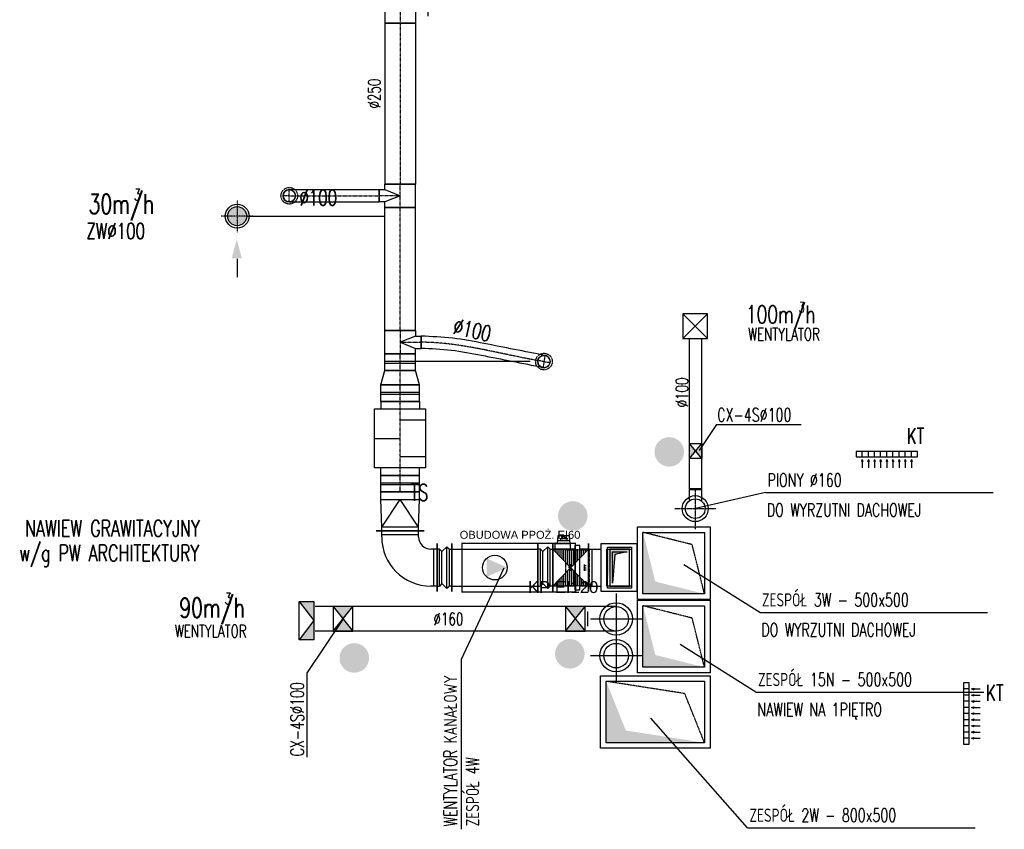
# Model space of a CAD drawing. Extents: x -7228 to 74941, y -112898 to 85621.
# Tile 181 of 256: x 18957 to 19757, y 37525 to 38184. Entities that reach past the tile are written whole.
import ezdxf

# ---------------------------------------------------------------- set-up
doc = ezdxf.new("R2010")
doc.units = 0
for name, pattern in [('DASHDOT', [1, 0.5, -0.25, 0, -0.25]), ('DASHED', [0.75, 0.5, -0.25]), ('DASHED2', [0.375, 0.25, -0.125]), ('HIDDEN2', [0.1875, 0.125, -0.0625])]:
    doc.linetypes.add(name, pattern=pattern)
doc.layers.get('0').update_dxf_attribs({"color": 101, "linetype": 'CONTINUOUS'})
for name, color, linetype in [('BB-went-opis', 8, 'CONTINUOUS'), ('E35', 6, 'CONTINUOUS'), ('FLUID-N15', 7, 'CONTINUOUS'), ('FLUID-W.2', 7, 'CONTINUOUS'), ('FLUID-W.3', 7, 'CONTINUOUS'), ('FLUID-W.4', 7, 'CONTINUOUS'), ('FLUID-W4', 7, 'CONTINUOUS'), ('FLUID-W4-SYM', 7, 'CONTINUOUS'), ('m-went-flex', 7, 'ZIGZAG'), ('m-went-klapy', 2, 'CONTINUOUS'), ('m-went-odnośniki', 255, 'CONTINUOUS'), ('m-went-opis', 86, 'CONTINUOUS'), ('m-went-ppoż', 232, 'CONTINUOUS'), ('m-went-urządzenia', 51, 'CONTINUOUS'), ('m-went-wywiew', 1, 'CONTINUOUS')]:
    doc.layers.add(name, color=color, linetype=linetype)
doc.styles.add('ARIAL_CE', font='ARIAL.TTF', dxfattribs={"width": 0.8})
doc.styles.add('tab-bud$0$ROMANS', font='romans', dxfattribs={"width": 0.7})
doc.linetypes.add('ZIGZAG', pattern='A,0.00254,-5.08,[131,ltypeshp.shx,S=5.08,R=0,X=-5.08,Y=0],-10.16,[131,ltypeshp.shx,S=5.08,R=180,X=5.08,Y=0],-5.08', length=20.32254)

# ---------------------------------------------------------------- blocks, each defined once
blk = doc.blocks.new('*U7654')
at = {"linetype": 'Continuous'}
h = blk.add_hatch(dxfattribs=at)
h.set_pattern_fill('LINE', color=4, scale=5, angle=90, style=0)
h.paths.add_polyline_path([(-145, -150), (145, -150), (-145, 150), (145, 150)])
at = {"color": 1, "linetype": 'Continuous', "lineweight": -2}
for p, q in [((-145, -195), (-145, 195)), ((145, 195), (145, -195)), ((-110, 18), (-126.028, 18)), ((-110, 1), (-126.028, 1)), ((-110, 18), (-114.916, 22.916)), ((-110, 18), (-114.916, 13.084)), ((-110, 1), (-114.916, 5.916)), ((-110, 1), (-114.916, -3.916)), ((-110, -26.5), (-110, 26.776)), ((0, 26.5), (0, -26.776)), ((0, 16), (4.916, 20.916)), ((0, 16), (16.028, 16)), ((0, 16), (4.916, 11.084)), ((0, -1), (4.916, 3.916)), ((-110, -16), (-126.028, -16)), ((-110, -16), (-114.916, -11.084)), ((-110, -16), (-114.916, -20.916)), ((0, -1), (16.028, -1)), ((0, -1), (4.916, -5.916)), ((0, -18), (4.916, -13.084)), ((0, -18), (16.028, -18)), ((0, -18), (4.916, -22.916))]:
    blk.add_line(p, q, dxfattribs=at)
at = {"color": 0, "linetype": 'ByBlock', "lineweight": -2}
for p, q in [((-35, 180), (-75, 180)), ((-75, 180), (-75, -180)), ((-35, -180), (-35, 180)), ((-145, 150), (-75, 150)), ((-35, 150), (145, 150)), ((-145, -150), (-75, -150)), ((-35, -150), (145, -150)), ((-75, -180), (-35, -180))]:
    blk.add_line(p, q, dxfattribs=at)
at = {"color": 4, "linetype": 'DASHED'}
for p, q in [((40.5, 145.5), (-150.5, 145.5)), ((-150.5, -145.5), (-150.5, 145.5)), ((40.5, -145.5), (40.5, 145.5)), ((40.5, -145.5), (-150.5, -145.5))]:
    blk.add_line(p, q, dxfattribs=at)
at = {"color": 4, "linetype": 'Continuous'}
for p, q in [((-145, 150), (145, -150)), ((145, 150), (-145, -150)), ((127.5, -150), (1.5, -150)), ((1.5, -150), (1.5, -193)), ((127.5, -193), (127.5, -150)), ((1.5, -193), (127.5, -193)), ((10.5, -260), (4.5, -193)), ((103.082, -220), (6.918, -220)), ((25.079, -235.5), (25.079, -232.5)), ((25.079, -232.5), (31, -232.5)), ((79, -235.5), (25.079, -235.5)), ((31, -232.5), (31, -220)), ((34.979, -260), (38.326, -235.5)), ((48.5, -252), (48.5, -235.5)), ((61.5, -235.5), (61.5, -252)), ((75.021, -260), (71.674, -235.5)), ((79, -220), (79, -235.5)), ((105.5, -193), (99.5, -260)), ((117.5, -202), (117.5, -193)), ((119.5, -202), (117.5, -202)), ((119.5, -193), (119.5, -202)), ((99.5, -260), (10.5, -260)), ((61.5, -252), (48.5, -252))]:
    blk.add_line(p, q, dxfattribs=at)
blk = doc.blocks.new('*U7655')
at = {"color": 1, "linetype": 'Continuous', "lineweight": -2}
for p, q in [((-60, -195), (-60, 195)), ((60, 195), (60, -195))]:
    blk.add_line(p, q, dxfattribs=at)
at = {"color": 0, "linetype": 'ByBlock', "lineweight": -2}
for p, q in [((-40, 150), (-20, 170)), ((-20, 170), (20, 130)), ((-60, 150), (-40, 150)), ((-40, 150), (-40, -150)), ((20, 130), (40, 150)), ((60, 150), (40, 150)), ((40, 150), (40, -150)), ((-40, -150), (-60, -150)), ((-20, -170), (-40, -150)), ((20, -130), (-20, -170)), ((40, -150), (20, -130)), ((40, -150), (60, -150))]:
    blk.add_line(p, q, dxfattribs=at)
at = {"color": 4, "linetype": 'Continuous'}
for p, q in [((-20, 170), (-20, -170)), ((20, 130), (20, -130))]:
    blk.add_line(p, q, dxfattribs=at)
blk = doc.blocks.new('*U6774')
at = {"color": 1, "linetype": 'Continuous', "lineweight": -2}
for p, q in [((-350, -195), (-350, 195)), ((350, 195), (350, -195))]:
    blk.add_line(p, q, dxfattribs=at)
at = {"color": 0, "linetype": 'ByBlock', "lineweight": -2}
for p, q in [((-350, 150), (350, 150)), ((-350, -150), (350, -150))]:
    blk.add_line(p, q, dxfattribs=at)
at = {"color": 4, "linetype": 'Continuous'}
blk.add_circle((0, 0), 100, dxfattribs=at)
blk.add_solid([(-66.1, 75), (100, 0), (-66.1, -75)], dxfattribs=at)
blk = doc.blocks.new('*U6775')
at = {"color": 1, "linetype": 'Continuous', "lineweight": -2}
for p, q in [((-60, -195), (-60, 195)), ((60, 195), (60, -195))]:
    blk.add_line(p, q, dxfattribs=at)
at = {"color": 0, "linetype": 'ByBlock', "lineweight": -2}
for p, q in [((-40, 150), (-20, 170)), ((-20, 170), (20, 130)), ((-60, 150), (-40, 150)), ((-40, 150), (-40, -150)), ((20, 130), (40, 150)), ((60, 150), (40, 150)), ((40, 150), (40, -150)), ((-40, -150), (-60, -150)), ((-20, -170), (-40, -150)), ((20, -130), (-20, -170)), ((40, -150), (20, -130)), ((40, -150), (60, -150))]:
    blk.add_line(p, q, dxfattribs=at)
at = {"color": 4, "linetype": 'Continuous'}
for p, q in [((-20, 170), (-20, -170)), ((20, 130), (20, -130))]:
    blk.add_line(p, q, dxfattribs=at)
blk = doc.blocks.new('*U6776')
at = {"color": 1, "linetype": 'Continuous', "lineweight": -2}
for p, q in [((250, 245), (250, -145)), ((145, -250), (-245, -250))]:
    blk.add_line(p, q, dxfattribs=at)
at = {"color": 0, "linetype": 'ByBlock', "lineweight": -2}
for p, q in [((200, 200), (250, 200)), ((200, -100), (250, -100)), ((-200, -250), (-200, -200)), ((100, -250), (100, -200))]:
    blk.add_line(p, q, dxfattribs=at)
at = {"color": 4, "linetype": 'Continuous'}
for p, q in [((220, 200), (220, -100)), ((100, -220), (-200, -220))]:
    blk.add_line(p, q, dxfattribs=at)
at = {"color": 0, "linetype": 'ByBlock', "lineweight": -2}
for radius in [400, 100]:
    blk.add_arc((200, -200), radius, 90, 180, dxfattribs=at)
blk = doc.blocks.new('*U6777')
at = {"color": 1, "linetype": 'Continuous', "lineweight": -2}
for p, q in [((-157.5, -195), (-157.5, 195)), ((157.5, 157.5), (157.5, -157.5))]:
    blk.add_line(p, q, dxfattribs=at)
at = {"color": 0, "linetype": 'ByBlock', "lineweight": -2}
for p, q in [((-157.5, 150), (-127.5, 150)), ((-127.5, 150), (97.5, 157.5)), ((97.5, 157.5), (157.5, 157.5)), ((-157.5, -150), (-127.5, -150)), ((-127.5, -150), (97.5, -157.5)), ((97.5, -157.5), (157.5, -157.5))]:
    blk.add_line(p, q, dxfattribs=at)
at = {"color": 4, "linetype": 'Continuous'}
for p, q in [((-127.5, -150), (-127.5, 150)), ((-127.5, 150), (97.5, 0)), ((97.5, 157.5), (97.5, -157.5)), ((-127.5, -150), (97.5, 0))]:
    blk.add_line(p, q, dxfattribs=at)
blk = doc.blocks.new('*U6778')
at = {"color": 0, "linetype": 'ByBlock', "lineweight": -2}
for p, q in [((-240, 207.5), (240, 207.5)), ((-240, -207.5), (-240, 207.5)), ((240, 207.5), (240, -207.5)), ((-300, 157.5), (-240, 157.5)), ((300, 157.5), (240, 157.5)), ((-300, -157.5), (-240, -157.5)), ((300, -157.5), (240, -157.5)), ((240, -207.5), (-240, -207.5))]:
    blk.add_line(p, q, dxfattribs=at)
at = {"color": 4, "linetype": 'Continuous'}
for p, q in [((0, 207.5), (0, 0)), ((-150, -207.5), (-150, 0)), ((150, -207.5), (150, 0))]:
    blk.add_line(p, q, dxfattribs=at)
at = {"color": 1, "linetype": 'Continuous', "lineweight": -2}
for p, q in [((-300, -157.5), (-300, 157.5)), ((300, 157.5), (300, -157.5))]:
    blk.add_line(p, q, dxfattribs=at)
at = {"layer": 'FLUID-W4-SYM', "color": 2, "linetype": 'DASHDOT'}
blk.add_line((-300, 0), (300, 0), dxfattribs=at)
blk = doc.blocks.new('*U6779')
at = {"color": 1, "linetype": 'Continuous', "lineweight": -2}
for p, q in [((-67.5, -157.5), (-67.5, 157.5)), ((67.5, 157.5), (67.5, -157.5))]:
    blk.add_line(p, q, dxfattribs=at)
at = {"color": 0, "linetype": 'ByBlock', "lineweight": -2}
for p, q in [((-67.5, 157.5), (67.5, 157.5)), ((-67.5, -157.5), (67.5, -157.5))]:
    blk.add_line(p, q, dxfattribs=at)
at = {"color": 4, "linetype": 'Continuous'}
for p, q in [((-7.5, 157.5), (-7.5, -157.5)), ((7.5, 157.5), (7.5, -157.5))]:
    blk.add_line(p, q, dxfattribs=at)
at = {"layer": 'FLUID-W4-SYM', "color": 2, "linetype": 'DASHDOT'}
blk.add_line((-67.5, 0), (67.5, 0), dxfattribs=at)
blk = doc.blocks.new('*U6780')
at = {"color": 1, "linetype": 'Continuous', "lineweight": -2}
for p, q in [((-58.5, -157.5), (-58.5, 157.5)), ((58.5, 125), (58.5, -125))]:
    blk.add_line(p, q, dxfattribs=at)
at = {"color": 0, "linetype": 'ByBlock', "lineweight": -2}
for p, q in [((-58.5, 157.5), (58.5, 125)), ((-58.5, -157.5), (58.5, -125))]:
    blk.add_line(p, q, dxfattribs=at)
at = {"layer": 'FLUID-W4-SYM', "color": 2, "linetype": 'DASHDOT'}
blk.add_line((-58.5, 0), (58.5, 0), dxfattribs=at)
blk = doc.blocks.new('*U6781')
at = {"color": 1, "linetype": 'Continuous', "lineweight": -2}
for p, q in [((-67.5, -157.5), (-67.5, 157.5)), ((67.5, 157.5), (67.5, -157.5))]:
    blk.add_line(p, q, dxfattribs=at)
at = {"color": 0, "linetype": 'ByBlock', "lineweight": -2}
for p, q in [((-67.5, 157.5), (67.5, 157.5)), ((-67.5, -157.5), (67.5, -157.5))]:
    blk.add_line(p, q, dxfattribs=at)
at = {"color": 4, "linetype": 'Continuous'}
for p, q in [((-7.5, 157.5), (-7.5, -157.5)), ((7.5, 157.5), (7.5, -157.5))]:
    blk.add_line(p, q, dxfattribs=at)
at = {"layer": 'FLUID-W4-SYM', "color": 2, "linetype": 'DASHDOT'}
blk.add_line((-67.5, 0), (67.5, 0), dxfattribs=at)
blk = doc.blocks.new('*U7637')
at = {"color": 1, "linetype": 'Continuous', "lineweight": -2}
for p, q in [((-50, 170), (50, 170)), ((-95, -125), (-95, 125)), ((95, 125), (95, -125))]:
    blk.add_line(p, q, dxfattribs=at)
at = {"color": 0, "linetype": 'ByBlock', "lineweight": -2}
for p, q in [((-50, 125), (-50, 170)), ((50, 125), (50, 170)), ((-95, 125), (-50, 125)), ((95, 125), (50, 125)), ((95, -125), (-95, -125))]:
    blk.add_line(p, q, dxfattribs=at)
at = {"color": 4, "linetype": 'Continuous'}
for p, q in [((-50, 125), (0, 0)), ((0, 0), (50, 125))]:
    blk.add_line(p, q, dxfattribs=at)
at = {"layer": 'FLUID-W4-SYM', "color": 2, "linetype": 'DASHDOT'}
for p, q in [((0, 0), (0, 170)), ((-95, 0), (95, 0))]:
    blk.add_line(p, q, dxfattribs=at)
blk = doc.blocks.new('*U6782')
at = {"color": 1, "linetype": 'Continuous', "lineweight": -2}
for p, q in [((-67.5, -125), (-67.5, 125)), ((67.5, 125), (67.5, -125))]:
    blk.add_line(p, q, dxfattribs=at)
at = {"color": 0, "linetype": 'ByBlock', "lineweight": -2}
for p, q in [((-67.5, 125), (67.5, 125)), ((-67.5, -125), (67.5, -125))]:
    blk.add_line(p, q, dxfattribs=at)
at = {"color": 4, "linetype": 'Continuous'}
for p, q in [((-7.5, 125), (-7.5, -125)), ((7.5, 125), (7.5, -125))]:
    blk.add_line(p, q, dxfattribs=at)
at = {"layer": 'FLUID-W4-SYM', "color": 2, "linetype": 'DASHDOT'}
blk.add_line((-67.5, 0), (67.5, 0), dxfattribs=at)
blk = doc.blocks.new('*U7638')
at = {"color": 1, "linetype": 'Continuous', "lineweight": -2}
for p, q in [((-245, 225), (245, 225)), ((-300, -125), (-300, 125)), ((300, 125), (300, -125)), ((-200, 62.5), (200, 62.5))]:
    blk.add_line(p, q, dxfattribs=at)
at = {"color": 0, "linetype": 'ByBlock', "lineweight": -2}
for p, q in [((-200, 225), (-200, 62.5)), ((200, 62.5), (200, 225)), ((-300, 125), (-200, 125)), ((200, 125), (300, 125)), ((-200, 62.5), (200, 62.5)), ((-300, -125), (300, -125))]:
    blk.add_line(p, q, dxfattribs=at)
at = {"color": 4, "linetype": 'Continuous'}
blk.add_line((-200, 195), (200, 195), dxfattribs=at)
at = {"layer": 'FLUID-W4-SYM', "color": 2, "linetype": 'DASHDOT'}
for p, q in [((0, 0), (0, 225)), ((-300, 0), (300, 0))]:
    blk.add_line(p, q, dxfattribs=at)
blk = doc.blocks.new('*U6795')
at = {"color": 4, "linetype": 'DASHED'}
blk.add_circle((0, 0), 67.5, dxfattribs=at)
at = {"color": 0, "linetype": 'ByBlock', "lineweight": -2}
blk.add_circle((0, 0), 50, dxfattribs=at)
blk = doc.blocks.new('*U6796')
at = {"color": 1, "linetype": 'Continuous', "lineweight": -2}
blk.add_line((0, -50), (0, 50), dxfattribs=at)
at = {"color": 4, "linetype": 'DASHED', "lineweight": -2}
blk.add_arc((999.4, -156.9), 50, 81.07639, 261.07639, dxfattribs=at)
at = {"color": 0, "lineweight": -2}
blk.add_arc((999.4, -156.9), 50, 261.07639, 81.07639, dxfattribs=at)
at = {"color": 1, "linetype": 'ZIGZAG', "lineweight": -2, "ltscale": 0.4}
for points in [[(1007.1, -107.5), (510.9, -9.8), (257.9, 32.4), (0, 50)], [(991.6, -206.3), (491.6, -107.9), (245.3, -66.8), (0, -50)]]:
    blk.add_spline(points, degree=3, dxfattribs=at)
at = {"layer": 'FLUID-W4-SYM', "color": 2, "linetype": 'DASHDOT'}
for p, q in [((1007.1, -107.5), (991.6, -206.3)), ((999.4, -156.9), (1048.8, -164.7))]:
    blk.add_line(p, q, dxfattribs=at)
at = {"layer": 'FLUID-W4-SYM', "color": 2, "linetype": 'DASHDOT', "start_tangent": (-0.987896, 0.155118), "end_tangent": (-1, 0)}
blk.add_spline([(999.4, -156.9), (0, 0)], degree=3, dxfattribs=at)
blk = doc.blocks.new('*U6439')
at = {"color": 4, "linetype": 'Continuous'}
for p, q in [((-295, -295), (-295, 295)), ((-295, 295), (295, 295)), ((295, 295), (295, -295)), ((295, -295), (-295, -295))]:
    blk.add_line(p, q, dxfattribs=at)
at = {"color": 0, "linetype": 'ByBlock', "lineweight": -2}
for p, q in [((-250, -250), (-250, 250)), ((-250, 250), (250, 250)), ((250, 250), (250, -250)), ((250, -250), (-250, -250))]:
    blk.add_line(p, q, dxfattribs=at)
at = {"color": 4, "linetype": 'DASHED'}
for p, q in [((150, -150), (250, 250)), ((-250, -250), (150, -150))]:
    blk.add_line(p, q, dxfattribs=at)
at = {"color": 0, "linetype": 'ByBlock'}
blk.add_solid([(-250, 250), (250, 250), (-250, -250), (-150, 150)], dxfattribs=at)
blk = doc.blocks.new('*U6758')
at = {"color": 4, "linetype": 'Continuous'}
for p, q in [((-295, -295), (-295, 295)), ((-295, 295), (295, 295)), ((295, 295), (295, -295)), ((295, -295), (-295, -295))]:
    blk.add_line(p, q, dxfattribs=at)
at = {"color": 0, "linetype": 'ByBlock', "lineweight": -2}
for p, q in [((-250, -250), (-250, 250)), ((-250, 250), (250, 250)), ((250, 250), (250, -250)), ((250, -250), (-250, -250))]:
    blk.add_line(p, q, dxfattribs=at)
at = {"color": 4, "linetype": 'DASHED'}
for p, q in [((150, -150), (250, 250)), ((-250, -250), (150, -150))]:
    blk.add_line(p, q, dxfattribs=at)
at = {"color": 0, "linetype": 'ByBlock'}
blk.add_solid([(-250, 250), (250, 250), (-250, -250), (-150, 150)], dxfattribs=at)
blk = doc.blocks.new('*U6757')
at = {"color": 4, "linetype": 'Continuous'}
for p, q in [((-295, -445), (-295, 445)), ((-295, 445), (295, 445)), ((295, 445), (295, -445)), ((295, -445), (-295, -445))]:
    blk.add_line(p, q, dxfattribs=at)
at = {"color": 0, "linetype": 'ByBlock', "lineweight": -2}
for p, q in [((-250, -400), (-250, 400)), ((-250, 400), (250, 400)), ((250, 400), (250, -400)), ((250, -400), (-250, -400))]:
    blk.add_line(p, q, dxfattribs=at)
at = {"color": 4, "linetype": 'DASHED'}
for p, q in [((150, -240), (250, 400)), ((-250, -400), (150, -240))]:
    blk.add_line(p, q, dxfattribs=at)
at = {"color": 0, "linetype": 'ByBlock'}
blk.add_solid([(-250, 400), (250, 400), (-250, -400), (-150, 240)], dxfattribs=at)
blk = doc.blocks.new('*U7653')
at = {"color": 1, "linetype": 'Continuous', "lineweight": -2}
blk.add_line((-185, -195), (-185, 195), dxfattribs=at)
at = {"color": 4, "linetype": 'Continuous'}
for p, q in [((-80, -195), (-80, 195)), ((-80, 195), (210, 195)), ((210, 195), (210, -195)), ((-155, -150), (-155, 150)), ((210, -195), (-80, -195))]:
    blk.add_line(p, q, dxfattribs=at)
at = {"color": 0, "linetype": 'ByBlock', "lineweight": -2}
for p, q in [((-185, 150), (-80, 150)), ((-35, -150), (-35, 150)), ((-35, 150), (165, 150)), ((165, 150), (165, -150)), ((-185, -150), (-80, -150)), ((165, -150), (-35, -150))]:
    blk.add_line(p, q, dxfattribs=at)
at = {"color": 0, "linetype": 'ByBlock'}
blk.add_solid([(-35, 150), (165, 150), (-35, -150), (5, 90)], dxfattribs=at)
blk = doc.blocks.new('*U7641')
at = {"color": 1, "linetype": 'Continuous', "lineweight": -2}
for p, q in [((-50, 170), (50, 170)), ((-95, -125), (-95, 125)), ((95, 125), (95, -125))]:
    blk.add_line(p, q, dxfattribs=at)
at = {"color": 0, "linetype": 'ByBlock', "lineweight": -2}
for p, q in [((-50, 125), (-50, 170)), ((50, 170), (50, 125)), ((-95, 125), (-50, 125)), ((50, 125), (95, 125)), ((-95, -125), (95, -125))]:
    blk.add_line(p, q, dxfattribs=at)
at = {"color": 4, "linetype": 'Continuous'}
for p, q in [((0, 0), (-50, 125)), ((50, 125), (0, 0))]:
    blk.add_line(p, q, dxfattribs=at)
at = {"layer": 'FLUID-W4-SYM', "color": 2, "linetype": 'DASHDOT'}
for p, q in [((0, 0), (0, 170)), ((-95, 0), (95, 0))]:
    blk.add_line(p, q, dxfattribs=at)
blk = doc.blocks.new('*U7639')
at = {"color": 1, "linetype": 'Continuous', "lineweight": -2}
for p, q in [((-500.5, -125), (-500.5, 125)), ((500.5, 125), (500.5, -125))]:
    blk.add_line(p, q, dxfattribs=at)
at = {"color": 0, "linetype": 'ByBlock', "lineweight": -2}
for p, q in [((-500.5, 125), (500.5, 125)), ((-500.5, -125), (500.5, -125))]:
    blk.add_line(p, q, dxfattribs=at)
at = {"layer": 'FLUID-W4-SYM', "color": 2, "linetype": 'DASHDOT'}
blk.add_line((-500.5, 0), (500.5, 0), dxfattribs=at)
blk = doc.blocks.new('*U7640')
at = {"color": 1, "linetype": 'Continuous', "lineweight": -2}
for p, q in [((-654.5, -125), (-654.5, 125)), ((654.5, 125), (654.5, -125))]:
    blk.add_line(p, q, dxfattribs=at)
at = {"color": 0, "linetype": 'ByBlock', "lineweight": -2}
for p, q in [((-654.5, 125), (654.5, 125)), ((-654.5, -125), (654.5, -125))]:
    blk.add_line(p, q, dxfattribs=at)
at = {"layer": 'FLUID-W4-SYM', "color": 2, "linetype": 'DASHDOT'}
blk.add_line((-654.5, 0), (654.5, 0), dxfattribs=at)
blk = doc.blocks.new('*U7642')
at = {"color": 4, "linetype": 'DASHED'}
blk.add_circle((0, 0), 67.5, dxfattribs=at)
at = {"color": 0, "linetype": 'ByBlock', "lineweight": -2}
blk.add_circle((0, 0), 50, dxfattribs=at)
blk = doc.blocks.new('*U7643')
at = {"color": 1, "linetype": 'Continuous', "lineweight": -2}
blk.add_line((0, 50), (0, -50), dxfattribs=at)
at = {"color": 0, "lineweight": -2}
blk.add_arc((-731, 0), 50, 90, 270, dxfattribs=at)
at = {"color": 4, "linetype": 'DASHED', "lineweight": -2}
blk.add_arc((-731, 0), 50, 270, 90, dxfattribs=at)
at = {"color": 1, "linetype": 'ZIGZAG', "lineweight": -2, "ltscale": 0.4}
for points in [[(-731, 50), (0, 50)], [(-731, -50), (0, -50)]]:
    blk.add_spline(points, degree=3, dxfattribs=at)
at = {"layer": 'FLUID-W4-SYM', "color": 2, "linetype": 'DASHDOT'}
for p, q in [((-731, 0), (-781, 0)), ((-731, -50), (-731, 50))]:
    blk.add_line(p, q, dxfattribs=at)
at = {"layer": 'FLUID-W4-SYM', "color": 2, "linetype": 'DASHDOT', "start_tangent": (1, 0), "end_tangent": (1, 0)}
blk.add_spline([(-731, 0), (0, 0)], degree=3, dxfattribs=at)
blk = doc.blocks.new('56')
at = {"layer": 'm-went-wywiew', "color": 9, "linetype": 'DASHED2'}
for p, q in [((53204.88, 82745.97), (53204.88, 82712.72)), ((53188.25, 82729.34), (53221.51, 82729.34))]:
    blk.add_line(p, q, dxfattribs=at)
at = {"layer": 'm-went-wywiew', "color": 9}
blk.add_circle((53204.88, 82729.34), 10.56, dxfattribs=at)
at = {"layer": 'm-went-wywiew'}
blk.add_circle((53204.88, 82729.34), 8, dxfattribs=at)
blk = doc.blocks.new('ZW')
at = {"layer": 'm-went-urządzenia'}
h = blk.add_hatch(color=256, dxfattribs=at)
edge = h.paths.add_edge_path()
edge.add_arc((56272.36, 15570.34), 7.74, 0, 360)
at = {"layer": 'm-went-urządzenia', "color": 9, "linetype": 'HIDDEN2'}
for p, q in [((56272.36, 15583.39, 4726.77), (56272.36, 15557.28, 4726.77)), ((56259.3, 15570.34, 4726.77), (56285.42, 15570.34, 4726.77))]:
    blk.add_line(p, q, dxfattribs=at)
at = {"layer": 'm-went-urządzenia'}
blk.add_line((56307.07, 15570.27, 4726.77), (56321.94, 15570.27, 4726.77), dxfattribs=at)
at = {"layer": 'm-went-urządzenia', "color": 9}
blk.add_circle((56272.36, 15570.34, 4726.77), 9.68, dxfattribs=at)
at = {"layer": 'm-went-urządzenia'}
blk.add_circle((56272.36, 15570.34, 4726.77), 7.74, dxfattribs=at)
at = {"layer": 'm-went-urządzenia', "color": 3}
blk.add_solid([(56291.24, 15569.96), (56306.63, 15565.84), (56306.63, 15574.09)], dxfattribs=at)
blk = doc.blocks.new('KT')
at = {"layer": 'm-went-urządzenia'}
for points in [[(55475.1, 10960.33), (55475.71, 10962.01), (55474.49, 10962.01)], [(55480.1, 10960.33), (55480.71, 10962.01), (55479.49, 10962.01)], [(55485.1, 10960.33), (55485.71, 10962.01), (55484.49, 10962.01)], [(55490.1, 10960.33), (55490.71, 10962.01), (55489.49, 10962.01)], [(55495.1, 10960.33), (55495.71, 10962.01), (55494.49, 10962.01)], [(55500.1, 10960.33), (55500.71, 10962.01), (55499.49, 10962.01)], [(55505.1, 10960.33), (55505.71, 10962.01), (55504.49, 10962.01)], [(55510.1, 10960.33), (55510.71, 10962.01), (55509.49, 10962.01)], [(55515.1, 10960.33), (55515.71, 10962.01), (55514.49, 10962.01)]]:
    blk.add_hatch(color=7, dxfattribs=at).paths.add_polyline_path(points)
at = {"layer": 'm-went-urządzenia', "color": 7}
for p, q in [((55475.1, 10960.33, 0), (55475.1, 10967.21, 0)), ((55480.1, 10960.33, 0), (55480.1, 10967.21, 0)), ((55485.1, 10960.33, 0), (55485.1, 10967.21, 0)), ((55490.1, 10960.33, 0), (55490.1, 10967.21, 0)), ((55495.1, 10960.33, 0), (55495.1, 10967.21, 0)), ((55500.1, 10960.33, 0), (55500.1, 10967.21, 0)), ((55505.1, 10960.33, 0), (55505.1, 10967.21, 0)), ((55510.1, 10960.33, 0), (55510.1, 10967.21, 0)), ((55515.1, 10960.33, 0), (55515.1, 10967.21, 0)), ((55475.1, 10960.33, 0), (55474.49, 10962.01, 0)), ((55474.49, 10962.01, 0), (55475.71, 10962.01, 0)), ((55475.09, 10958.31, 0), (55475.09, 10953.74, 0)), ((55475.1, 10960.33, 0), (55475.71, 10962.01, 0)), ((55480.1, 10960.33, 0), (55479.49, 10962.01, 0)), ((55479.49, 10962.01, 0), (55480.71, 10962.01, 0)), ((55480.09, 10958.31, 0), (55480.09, 10953.74, 0)), ((55480.1, 10960.33, 0), (55480.71, 10962.01, 0)), ((55485.1, 10960.33, 0), (55484.49, 10962.01, 0)), ((55484.49, 10962.01, 0), (55485.71, 10962.01, 0)), ((55485.09, 10958.31, 0), (55485.09, 10953.74, 0)), ((55485.1, 10960.33, 0), (55485.71, 10962.01, 0)), ((55490.1, 10960.33, 0), (55489.49, 10962.01, 0)), ((55489.49, 10962.01, 0), (55490.71, 10962.01, 0)), ((55490.09, 10958.31, 0), (55490.09, 10953.74, 0)), ((55490.1, 10960.33, 0), (55490.71, 10962.01, 0)), ((55495.1, 10960.33, 0), (55494.49, 10962.01, 0)), ((55494.49, 10962.01, 0), (55495.71, 10962.01, 0)), ((55495.09, 10958.31, 0), (55495.09, 10953.74, 0)), ((55495.1, 10960.33, 0), (55495.71, 10962.01, 0)), ((55500.1, 10960.33, 0), (55499.49, 10962.01, 0)), ((55499.49, 10962.01, 0), (55500.71, 10962.01, 0)), ((55500.09, 10958.31, 0), (55500.09, 10953.74, 0)), ((55500.1, 10960.33, 0), (55500.71, 10962.01, 0)), ((55505.1, 10960.33, 0), (55504.49, 10962.01, 0)), ((55504.49, 10962.01, 0), (55505.71, 10962.01, 0)), ((55505.09, 10958.31, 0), (55505.09, 10953.74, 0)), ((55505.1, 10960.33, 0), (55505.71, 10962.01, 0)), ((55510.1, 10960.33, 0), (55509.49, 10962.01, 0)), ((55509.49, 10962.01, 0), (55510.71, 10962.01, 0)), ((55510.09, 10958.31, 0), (55510.09, 10953.74, 0)), ((55510.1, 10960.33, 0), (55510.71, 10962.01, 0)), ((55515.1, 10960.33, 0), (55514.49, 10962.01, 0)), ((55514.49, 10962.01, 0), (55515.71, 10962.01, 0)), ((55515.09, 10958.31, 0), (55515.09, 10953.74, 0)), ((55515.1, 10960.33, 0), (55515.71, 10962.01, 0))]:
    blk.add_line(p, q, dxfattribs=at)
at = {"layer": 'm-went-urządzenia', "elevation": 0}
blk.add_lwpolyline([(55470.09, 10953.74), (55520.09, 10953.74), (55520.09, 10958.31), (55470.09, 10958.31)], close=True, dxfattribs=at)
blk = doc.blocks.new('11')
at = {"layer": 'm-went-ppoż'}
h = blk.add_hatch(color=256, dxfattribs=at)
h.paths.add_polyline_path([(1230.08, -1878), (1230.08, -1884), (1235.08, -1884)])
h.paths.add_polyline_path([(1240.08, -1878), (1235.08, -1884), (1240.08, -1884)])
h.paths.add_polyline_path([(1240.08, -1884), (1235.08, -1884), (1240.08, -1890)])
h.paths.add_polyline_path([(1235.08, -1884), (1230.08, -1884), (1230.08, -1890)])
for p, q in [((1230.08, -1884), (1230.08, -1878)), ((1230.08, -1878), (1240.08, -1878)), ((1230.08, -1890), (1240.08, -1878)), ((1240.08, -1890), (1230.08, -1878)), ((1240.08, -1878), (1240.08, -1890)), ((1230.08, -1890), (1230.08, -1884)), ((1240.08, -1890), (1230.08, -1890))]:
    blk.add_line(p, q, dxfattribs=at)
blk = doc.blocks.new('A$C38133200')
at = {"layer": 'm-went-klapy', "ltscale": 2}
blk.add_hatch(color=256, dxfattribs=at).paths.add_polyline_path([(-12.02, 0, 1), (12.02, 0, 1)])
blk = doc.blocks.new('A$C178657CD')
at = {"layer": 'BB-went-opis'}
blk.add_blockref('A$C38133200', (-0.67, 0.34), dxfattribs=at)
blk = doc.blocks.new('A$C57440DA0')
at = {"layer": 'm-went-ppoż'}
h = blk.add_hatch(color=256, dxfattribs=at)
h.paths.add_polyline_path([(979.22, -2010.06), (973, -2010.06), (973, -2017.84)])
h.paths.add_polyline_path([(973, -2022.28), (973, -2030.06), (977.22, -2030.06), (979.22, -2030.06)])
h.paths.add_polyline_path([(973, -2022.28), (971.22, -2020.06), (965, -2027.84), (965, -2030.06), (973, -2030.06)])
h.paths.add_polyline_path([(973, -2010.06), (965, -2010.06), (965, -2012.28), (971.22, -2020.06), (973, -2017.84)])
h.paths.add_polyline_path([(965, -2010.06), (963.22, -2010.06), (965, -2012.28)])
h.paths.add_polyline_path([(965, -2027.84), (963.22, -2030.06), (965, -2030.06)])
h = blk.add_hatch(color=256, dxfattribs=at)
h.paths.add_polyline_path([(1168, -2010.06), (1161.78, -2010.06), (1161.78, -2017.84)])
h.paths.add_polyline_path([(1161.78, -2022.28), (1161.78, -2030.06), (1166, -2030.06), (1168, -2030.06)])
h.paths.add_polyline_path([(1161.78, -2022.28), (1160, -2020.06), (1153.78, -2027.84), (1153.78, -2030.06), (1161.78, -2030.06)])
h.paths.add_polyline_path([(1161.78, -2010.06), (1153.78, -2010.06), (1153.78, -2012.28), (1160, -2020.06), (1161.78, -2017.84)])
h.paths.add_polyline_path([(1153.78, -2010.06), (1152, -2010.06), (1153.78, -2012.28)])
h.paths.add_polyline_path([(1153.78, -2027.84), (1152, -2030.06), (1153.78, -2030.06)])
at = {"layer": 'm-went-urządzenia'}
h = blk.add_hatch(color=256, dxfattribs=at)
h.paths.add_polyline_path([(947.43, -2005.97), (935.64, -2005.97), (947.43, -2021.47)])
h.paths.add_polyline_path([(947.43, -2021.47), (935.64, -2036.97), (947.43, -2036.97)])
at = {"layer": 'm-went-wywiew'}
blk.add_hatch(color=256, dxfattribs=at).paths.add_polyline_path([(1192.13, -1967.78), (1202.08, -1965.5), (1190.17, -1965.5), (1190.17, -1990.91)])
at = {"layer": 'm-went-flex', "ltscale": 0.02}
for p, q in [((892.9, -1692.69), (1005, -1692.69)), ((1123.24, -1810.85), (1011.14, -1810.85))]:
    blk.add_line(p, q, dxfattribs=at)
at = {"layer": 'm-went-odnośniki'}
for p, q in [((1274.65, -1862.1), (1260.73, -1883.02)), ((1274.65, -1862.1), (1343.64, -1862.1)), ((1314.48, -1917.3), (1257.77, -1930.42)), ((1314.48, -1917.3), (1499.62, -1917.3)), ((1310.01, -2014.71), (1248.33, -1976.05)), ((1067.4, -2052.81), (1102.13, -1978.55)), ((1310.01, -2014.71), (1495.15, -2014.71)), ((971.22, -2020.06), (941.9, -2063.52)), ((1306.83, -2079.5), (1245.15, -2040.84)), ((1067.4, -2191.08), (1067.4, -2052.81)), ((941.9, -2132.51), (941.9, -2063.52)), ((1306.83, -2079.5), (1491.97, -2079.5)), ((1299.84, -2189.79), (1221.48, -2100.77)), ((1299.84, -2189.79), (1484.97, -2189.79))]:
    blk.add_line(p, q, dxfattribs=at)
at = {"layer": 'm-went-ppoż'}
for p, q in [((963.22, -2010.06), (963.22, -2030.06)), ((979.22, -2010.06), (963.22, -2010.06)), ((963.22, -2010.06), (979.22, -2030.06)), ((963.22, -2030.06), (979.22, -2010.06)), ((979.22, -2030.06), (979.22, -2010.06)), ((1152, -2010.06), (1152, -2030.06)), ((1168, -2010.06), (1152, -2010.06)), ((1152, -2010.06), (1168, -2030.06)), ((1152, -2030.06), (1168, -2010.06)), ((1168, -2030.06), (1168, -2010.06)), ((963.22, -2030.06), (977.22, -2030.06)), ((977.22, -2030.06), (979.22, -2030.06)), ((1152, -2030.06), (1166, -2030.06)), ((1166, -2030.06), (1168, -2030.06))]:
    blk.add_line(p, q, dxfattribs=at)
at = {"layer": 'm-went-ppoż', "ltscale": 10}
blk.add_line((1170, -2014.06), (1170, -2026.06), dxfattribs=at)
at = {"layer": 'm-went-ppoż', "linetype": 'HIDDEN2', "const_width": 1}
blk.add_lwpolyline([(1067.85, -1998.15), (1067.85, -1958.57), (1160, -1958.57), (1160, -1998.15), (1067.85, -1998.15)], dxfattribs=at)
at = {"layer": 'm-went-urządzenia'}
for p, q in [((1247.49, -1772.15), (1247.49, -1792.15)), ((1267.49, -1772.15), (1247.49, -1772.15)), ((1247.49, -1772.15), (1267.49, -1792.15)), ((1247.49, -1792.15), (1267.49, -1772.15)), ((1267.49, -1792.15), (1267.49, -1772.15)), ((1247.49, -1792.15), (1267.49, -1792.15)), ((935.64, -2005.97), (947.43, -2021.47)), ((947.43, -2021.47), (935.64, -2036.97))]:
    blk.add_line(p, q, dxfattribs=at)
blk.add_lwpolyline([(935.64, -2005.97), (947.43, -2005.97), (947.43, -2036.97), (935.64, -2036.97)], close=True, dxfattribs=at)
at = {"layer": 'm-went-wywiew'}
for p, q in [((1252.9, -1923.86), (1252.9, -1792.15)), ((1262.9, -1924.52), (1262.9, -1792.15)), ((1187.93, -1963.36), (1187.93, -1993.36)), ((1203.93, -1963.36), (1187.93, -1963.36)), ((1190.17, -1990.91), (1190.17, -1965.5)), ((1190.17, -1965.5), (1202.08, -1965.5)), ((1192.13, -1967.78), (1190.17, -1990.91)), ((1202.08, -1965.5), (1192.13, -1967.78)), ((1203.93, -1993.36), (1203.93, -1963.36)), ((1187.93, -1993.36), (1203.93, -1993.36)), ((1193.2, -2010.06), (948.5, -2010.06)), ((1193.2, -2030.06), (948.5, -2030.06))]:
    blk.add_line(p, q, dxfattribs=at)
at = {"layer": 'm-went-wywiew', "const_width": 2}
blk.add_lwpolyline([(1252.9, -1914.64), (1262.9, -1914.64)], dxfattribs=at)
at = {"layer": 'm-went-wywiew', "color": 9}
blk.add_lwpolyline([(1186.16, -1961.82), (1205.6, -1961.82), (1205.6, -1995.04), (1186.16, -1995.04)], close=True, dxfattribs=at)
for p in [(1237.02, -1884.6, -3630), (1158.6, -1936.67, -3630), (981, -2052.1, -3630), (1156.21, -2048.74, -3630)]:
    blk.add_blockref('A$C178657CD', p)
at = {"layer": 'FLUID-N15', "color": 5, "linetype": 'Continuous', "xscale": 0.09999999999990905, "yscale": 0.09999999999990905, "zscale": 0.1, "rotation": 90.00000000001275}
blk.add_blockref('*U6439', (1240, -2034.4), dxfattribs=at)
at = {"layer": 'FLUID-W.2', "color": 1, "linetype": 'Continuous', "xscale": 0.09999999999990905, "yscale": 0.09999999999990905, "zscale": 0.1, "rotation": 90.00000000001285}
blk.add_blockref('*U6757', (1225, -2095.75), dxfattribs=at)
at = {"layer": 'FLUID-W.3', "color": 1, "linetype": 'Continuous', "xscale": 0.09999999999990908, "yscale": 0.09999999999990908, "zscale": 0.1, "rotation": 90.00000000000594}
blk.add_blockref('*U6758', (1240, -1974.7), dxfattribs=at)
at = {"layer": 'FLUID-W.4', "color": 1, "linetype": 'Continuous', "xscale": 0.09999999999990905, "yscale": 0.09999999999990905, "zscale": 0.1, "rotation": 180.0000000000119}
for name, p in [('*U7654', (1156.09, -1978.36)), ('*U7655', (1135.59, -1978.36))]:
    blk.add_blockref(name, p, dxfattribs=at)
at = {"layer": 'FLUID-W.4', "color": 1, "linetype": 'Continuous', "xscale": 0.09999999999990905, "yscale": 0.09999999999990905, "zscale": 0.1}
blk.add_blockref('*U7653', (1189.09, -1978.36), dxfattribs=at)
at = {"layer": 'FLUID-W4', "color": 1, "linetype": 'Continuous'}
for name, p, xscale, yscale, zscale, rotation in [('*U7638', (1017.59, -1505.7, 3630), 0.09999999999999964, 0.09999999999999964, 0.09999999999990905, 270.0000000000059), ('*U7640', (1017.59, -1601.15), 0.1, 0.1, 0.1, 269.9999999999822), ('*U7641', (1017.59, -1676.08), 0.09999999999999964, 0.09999999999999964, 0.1, 89.99999999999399), ('*U7639', (1017.59, -1735.61), 0.1, 0.1, 0.1, 89.99999999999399), ('*U7637', (1017.59, -1795.16), 0.1, 0.1, 0.1, 270.0000000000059), ('*U6796', (1034.59, -1795.16), 0.1, 0.1, 0.1, 359.9999999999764), ('*U6782', (1017.59, -1811.41), 0.1, 0.1, 0.1, 89.99999999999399), ('*U6780', (1017.59, -1824.01), 0.1, 0.1, 0.1, 89.99999999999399), ('*U6781', (1017.59, -1836.61), 0.1, 0.1, 0.1, 89.99999999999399), ('*U6778', (1017.59, -1873.36), 0.1, 0.1, 0.1, 89.99999999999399), ('*U6779', (1017.59, -1910.11), 0.1, 0.1, 0.1, 89.99999999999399), ('*U6777', (1017.59, -1932.61), 0.1, 0.1, 0.1, 89.99999999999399), ('*U6776', (1022.59, -1973.36), 0.1, 0.1, 0.1, 89.99999999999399), ('*U6775', (1053.59, -1978.36), 0.1, 0.1, 0.1, 179.9999999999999), ('*U6774', (1094.59, -1978.36), 0.1, 0.1, 0.1, 1.183053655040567e-11)]:
    blk.add_blockref(name, p, dxfattribs=dict(at, xscale=xscale, yscale=yscale, zscale=zscale, rotation=rotation))
at = {"layer": 'FLUID-W4', "color": 1, "linetype": 'Continuous', "zscale": 0.1}
for name, p, xscale, yscale in [('*U7642', (927.49, -1676.08), 0.1, 0.1), ('*U7643', (1000.59, -1676.08), 0.1, 0.1), ('*U6795', (1134.53, -1810.85), 0.1000000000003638, 0.1000000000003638)]:
    blk.add_blockref(name, p, dxfattribs=dict(at, xscale=xscale, yscale=yscale))
at = {"layer": 'm-went-ppoż'}
blk.add_blockref('11', (22.82, 0.41), dxfattribs=at)
at = {"layer": 'm-went-urządzenia'}
for name, p, rotation in [('ZW', (-14685.18, 54579.68, -4726.77), 270), ('KT', (56908.27, 9069.89, 0), 180), ('KT', (-9478.21, 53398.1, 0), 270)]:
    blk.add_blockref(name, p, dxfattribs=dict(at, rotation=rotation))
at = {"layer": 'm-went-wywiew'}
blk.add_blockref('56', (-51947.39, -84659.76), dxfattribs=at)
at = {"layer": 'm-went-wywiew', "xscale": 1.25, "yscale": 1.25, "zscale": 1.25}
for p in [(-65312.9, -105431.74), (-65312.9, -105461.59)]:
    blk.add_blockref('56', p, dxfattribs=at)
at = {"layer": 'm-went-opis', "style": 'tab-bud$0$ROMANS', "width": 0.7}
for s, height, rotation, p in [('%%c250', 10.109, 90, (1001.69, -1605.15)), ('3', 9.58, 359.94143, (801.21, -1680.05)), ('%%c100', 12.78, 359.94143, (935.67, -1683.97, 0)), ('30m/h', 15.974, 359.94143, (764.36, -1690.69)), ('ZW%%c100', 12.78, 359.94143, (762.67, -1711.13, 0)), ('100m/h', 14.377, 359.94143, (1298.8, -1779.64)), ('3', 8.63, 359.94143, (1341.32, -1771.1)), ('%%c100', 12.78, 347.31487, (1059.88, -1788.12, 0)), ('WENTYLATOR', 10.064, 359.94143, (1300.44, -1793.61)), ('%%c100', 10.109, 90, (1251.72, -1848.1, 0)), ('CX-4S%%c100', 10.7572, 0, (1275.33, -1859.51)), ('KT', 12.78, 359.94143, (1429.44, -1877.68, 0)), ('PIONY %%c160 ', 10.7572, 0, (1316.16, -1912.53)), ('TS', 13.446, 0, (1026.07, -1924)), ('DO WYRZUTNI DACHOWEJ', 10.7572, 0, (1315.62, -1936.89)), ('NAWIEW GRAWITACYJNY', 13.4465, 0, (712.84, -1953.18)), ('w/g PW ARCHITEKTURY', 13.4465, 0, (708, -1973.2)), ('3', 9.58, 359.94143, (874.91, -2008.33)), ('ZESPÓŁ 3W - 500x500', 10.7572, 0, (1311.69, -2009.94)), ('90m/h', 15.974, 359.94143, (838.06, -2018.96)), ('WENTYLATOR', 10.064, 359.94143, (834.47, -2034.98)), ('DO WYRZUTNI DACHOWEJ', 10.7572, 0, (1311.15, -2034.29)), ('WENTYLATOR KANAŁOWY ', 10.7572, 90, (1063.84, -2188.68)), ('ZESPÓŁ 15N - 500x500', 10.7572, 0, (1308.51, -2074.73)), ('CX-4S%%c100', 10.7572, 90, (939.3, -2131.82)), ('KT', 12.78, 359.94143, (1493.86, -2086.52, 0)), ('NAWIEW NA 1PIĘTRO', 10.7572, 0, (1307.97, -2099.09)), ('ZESPÓŁ 4W', 10.757, 90, (1081.84, -2188.64)), ('ZESPÓŁ 2W - 800x500', 10.7572, 0, (1301.52, -2185.01))]:
    blk.add_text(s, height=height, rotation=rotation, dxfattribs=at).set_placement(p)
blk.add_text('%%c160', height=10.109, dxfattribs=at).set_placement((1044.72, -2025.23))
at = {"layer": 'm-went-ppoż', "style": 'ARIAL_CE'}
blk.add_text('OBUDOWA PPOŻ. EI60', height=6.4497, dxfattribs=at).set_placement((1065.99, -1954.9, 15.75))
blk.add_text('KP EI120', height=9.675, rotation=0, dxfattribs=at).set_placement((1121.56, -1999.02, 23.62))

msp = doc.modelspace()

# ---------------------------------------------------------------- block references
at = {"layer": 'E35'}
msp.add_blockref('A$C57440DA0', (18248.5, 39716.472), dxfattribs=at)

doc.saveas('drawing.dxf')
